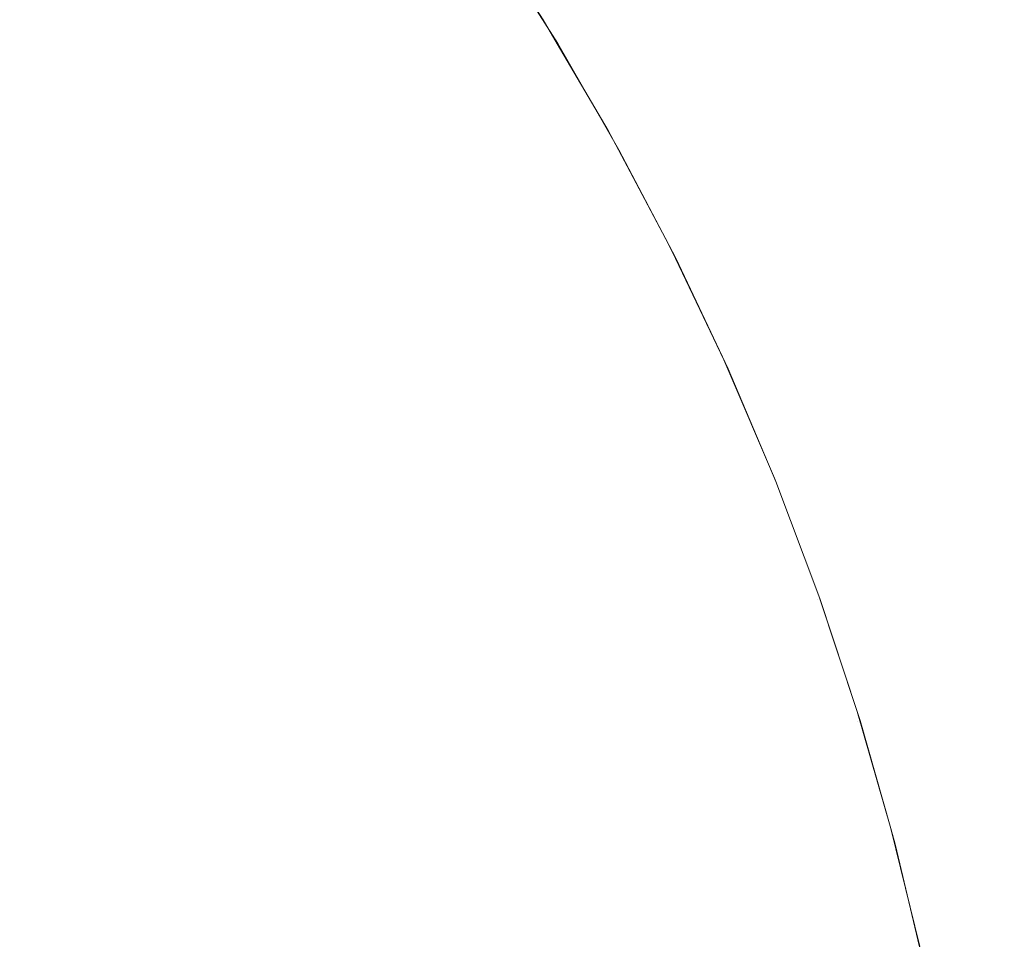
# Model space of a CAD drawing. Header units: centimetres. Extents: x -26 to 27.3, y -21.7 to -19.9.
# Tile 96 of 202: x -8.1223 to -8.0898, y -19.938 to -19.9075. Entities that reach past the tile are written whole.
import ezdxf

# ---------------------------------------------------------------- set-up
doc = ezdxf.new("R2010")
doc.units = ezdxf.units.CM
doc.header["$LTSCALE"] = 2.54
doc.layers.add('Lucido design-1', color=7, linetype='Continuous')

# ---------------------------------------------------------------- blocks, each defined once
blk = doc.blocks.new('Gruppo-4-1')
at = {"color": 7, "linetype": 'Continuous', "lineweight": 9}
for points, invisible_edges in [([(-8.120298, -19.903489, 329.842072), (-8.117968, -19.906504, 329.842072), (-8.119482, -19.907624, 329.838425), (-8.121764, -19.904672, 329.838425)], 15), ([(-8.114158, -19.903687, 329.853456), (-8.111841, -19.906962, 329.853456), (-8.113021, -19.90776, 329.849594), (-8.115303, -19.904534, 329.849594)], 15), ([(-8.107595, -19.904093, 329.877629), (-8.105302, -19.907647, 329.877629), (-8.105673, -19.907876, 329.873515), (-8.107957, -19.904337, 329.873515)], 15), ([(-8.107375, -19.903944, 329.881762), (-8.105075, -19.907507, 329.881762), (-8.105302, -19.907647, 329.877629), (-8.107595, -19.904093, 329.877629)], 15), ([(-8.106694, -19.904824, 329.886121), (-8.104994, -19.907457, 329.886121), (-8.105075, -19.907507, 329.881762), (-8.107375, -19.903944, 329.881762)], 14), ([(-8.115303, -19.904534, 329.849594), (-8.113021, -19.90776, 329.849594), (-8.11433, -19.908645, 329.845798), (-8.116574, -19.905473, 329.845798)], 15), ([(-8.107957, -19.904337, 329.873515), (-8.105673, -19.907876, 329.873515), (-8.106189, -19.908193, 329.869425), (-8.108459, -19.904677, 329.869425)], 15), ([(-8.121764, -19.904672, 329.838425), (-8.119482, -19.907624, 329.838425), (-8.121114, -19.908832, 329.83486), (-8.123343, -19.905948, 329.83486)], 15), ([(-8.108459, -19.904677, 329.869425), (-8.106189, -19.908193, 329.869425), (-8.106848, -19.908599, 329.865368), (-8.1091, -19.90511, 329.865368)], 15), ([(-8.104994, -19.907457, 329.886121), (-8.106679, -19.904814, 330.086121), (-8.104515, -19.908243, 330.086121)], 9), ([(-8.106679, -19.904814, 330.086121), (-8.106574, -19.904814, 330.091067), (-8.104412, -19.908243, 330.090975), (-8.104515, -19.908243, 330.086121)], 7), ([(-8.106574, -19.904814, 330.091067), (-8.106259, -19.904814, 330.096004), (-8.104103, -19.908243, 330.095821), (-8.104412, -19.908243, 330.090975)], 15), ([(-8.106259, -19.904814, 330.096004), (-8.105735, -19.904814, 330.100923), (-8.103589, -19.908243, 330.100648), (-8.104103, -19.908243, 330.095821)], 15), ([(-8.105735, -19.904814, 330.100923), (-8.105003, -19.904814, 330.105815), (-8.10287, -19.908243, 330.10545), (-8.103589, -19.908243, 330.100648)], 15), ([(-8.105003, -19.904814, 330.105815), (-8.104064, -19.904814, 330.110672), (-8.101948, -19.908243, 330.110216), (-8.10287, -19.908243, 330.10545)], 15), ([(-8.104064, -19.904814, 330.110672), (-8.102919, -19.904814, 330.115485), (-8.100825, -19.908243, 330.11494), (-8.101948, -19.908243, 330.110216)], 15), ([(-8.102919, -19.904814, 330.115485), (-8.101571, -19.904814, 330.120245), (-8.099502, -19.908243, 330.119611), (-8.100825, -19.908243, 330.11494)], 15), ([(-8.101571, -19.904814, 330.120245), (-8.100023, -19.904814, 330.124943), (-8.097982, -19.908243, 330.124222), (-8.099502, -19.908243, 330.119611)], 15), ([(-8.100023, -19.904814, 330.124943), (-8.098276, -19.904814, 330.129571), (-8.096268, -19.908243, 330.128764), (-8.097982, -19.908243, 330.124222)], 15), ([(-8.098276, -19.904814, 330.129571), (-8.096334, -19.904814, 330.134121), (-8.094362, -19.908243, 330.13323), (-8.096268, -19.908243, 330.128764)], 15), ([(-8.096334, -19.904814, 330.134121), (-8.094202, -19.904814, 330.138585), (-8.092269, -19.908243, 330.13761), (-8.094362, -19.908243, 330.13323)], 15), ([(-8.094202, -19.904814, 330.138585), (-8.091881, -19.904814, 330.142954), (-8.089992, -19.908243, 330.141898), (-8.092269, -19.908243, 330.13761)], 15), ([(-8.091881, -19.904814, 330.142954), (-8.089378, -19.904814, 330.14722), (-8.087535, -19.908243, 330.146085), (-8.089992, -19.908243, 330.141898)], 15), ([(-8.1091, -19.90511, 329.865368), (-8.106848, -19.908599, 329.865368), (-8.107648, -19.909091, 329.86135), (-8.109878, -19.905636, 329.86135)], 15), ([(-8.116574, -19.905473, 329.845798), (-8.11433, -19.908645, 329.845798), (-8.115767, -19.909616, 329.842072), (-8.117968, -19.906504, 329.842072)], 15), ([(-8.109878, -19.905636, 329.86135), (-8.107648, -19.909091, 329.86135), (-8.108588, -19.90967, 329.857377), (-8.110793, -19.906254, 329.857377)], 15), ([(-8.123343, -19.905948, 329.83486), (-8.121114, -19.908832, 329.83486), (-8.122861, -19.910123, 329.831386), (-8.125033, -19.907312, 329.831386)], 15), ([(-8.117968, -19.906504, 329.842072), (-8.115767, -19.909616, 329.842072), (-8.117328, -19.910671, 329.838425), (-8.119482, -19.907624, 329.838425)], 15), ([(-8.110793, -19.906254, 329.857377), (-8.108588, -19.90967, 329.857377), (-8.109665, -19.910333, 329.853456), (-8.111841, -19.906962, 329.853456)], 15), ([(-8.111841, -19.906962, 329.853456), (-8.109665, -19.910333, 329.853456), (-8.110878, -19.91108, 329.849594), (-8.113021, -19.90776, 329.849594)], 15), ([(-25.890147, -19.907359, 330.571214), (-25.890147, -19.909898, 330.572707), (27.209853, -19.909898, 330.572707), (27.209853, -19.907359, 330.571214)], 10), ([(-8.105075, -19.907507, 329.881762), (-8.104994, -19.907457, 329.886121), (-8.104528, -19.908251, 329.886121)], 9), ([(-8.104515, -19.908243, 330.086121), (-8.104528, -19.908251, 329.886121), (-8.104994, -19.907457, 329.886121)], 9), ([(-8.119482, -19.907624, 329.838425), (-8.117328, -19.910671, 329.838425), (-8.119009, -19.911807, 329.83486), (-8.121114, -19.908832, 329.83486)], 15), ([(-8.113021, -19.90776, 329.849594), (-8.110878, -19.91108, 329.849594), (-8.112224, -19.911909, 329.845798), (-8.11433, -19.908645, 329.845798)], 15), ([(-8.105302, -19.907647, 329.877629), (-8.103161, -19.911295, 329.877629), (-8.103542, -19.911508, 329.873515), (-8.105673, -19.907876, 329.873515)], 15), ([(-8.105075, -19.907507, 329.881762), (-8.102929, -19.911165, 329.881762), (-8.103161, -19.911295, 329.877629), (-8.105302, -19.907647, 329.877629)], 15), ([(-8.104528, -19.908251, 329.886121), (-8.102846, -19.911119, 329.886121), (-8.102929, -19.911165, 329.881762), (-8.105075, -19.907507, 329.881762)], 14), ([(-8.105673, -19.907876, 329.873515), (-8.103542, -19.911508, 329.873515), (-8.104071, -19.911803, 329.869425), (-8.106189, -19.908193, 329.869425)], 15), ([(-8.106189, -19.908193, 329.869425), (-8.104071, -19.911803, 329.869425), (-8.104746, -19.91218, 329.865368), (-8.106848, -19.908599, 329.865368)], 15), ([(-8.102846, -19.911119, 329.886121), (-8.104528, -19.908251, 329.886121), (-8.104515, -19.908243, 330.086121)], 10), ([(-8.102846, -19.911119, 329.886121), (-8.104515, -19.908243, 330.086121), (-8.102494, -19.911754, 330.086121)], 9), ([(-8.104515, -19.908243, 330.086121), (-8.104412, -19.908243, 330.090975), (-8.102392, -19.911754, 330.09089), (-8.102494, -19.911754, 330.086121)], 7), ([(-8.104412, -19.908243, 330.090975), (-8.104103, -19.908243, 330.095821), (-8.102089, -19.911754, 330.095649), (-8.102392, -19.911754, 330.09089)], 15), ([(-8.104103, -19.908243, 330.095821), (-8.103589, -19.908243, 330.100648), (-8.101584, -19.911754, 330.100391), (-8.102089, -19.911754, 330.095649)], 15), ([(-8.103589, -19.908243, 330.100648), (-8.10287, -19.908243, 330.10545), (-8.100878, -19.911754, 330.105108), (-8.101584, -19.911754, 330.100391)], 15), ([(-8.10287, -19.908243, 330.10545), (-8.101948, -19.908243, 330.110216), (-8.099972, -19.911754, 330.109791), (-8.100878, -19.911754, 330.105108)], 15), ([(-8.101948, -19.908243, 330.110216), (-8.100825, -19.908243, 330.11494), (-8.098868, -19.911754, 330.11443), (-8.099972, -19.911754, 330.109791)], 15), ([(-8.100825, -19.908243, 330.11494), (-8.099502, -19.908243, 330.119611), (-8.097569, -19.911754, 330.119019), (-8.098868, -19.911754, 330.11443)], 15), ([(-8.099502, -19.908243, 330.119611), (-8.097982, -19.908243, 330.124222), (-8.096076, -19.911754, 330.123549), (-8.097569, -19.911754, 330.119019)], 15), ([(-8.097982, -19.908243, 330.124222), (-8.096268, -19.908243, 330.128764), (-8.094392, -19.911754, 330.128011), (-8.096076, -19.911754, 330.123549)], 15), ([(-8.096268, -19.908243, 330.128764), (-8.094362, -19.908243, 330.13323), (-8.09252, -19.911754, 330.132397), (-8.094392, -19.911754, 330.128011)], 15), ([(-8.094362, -19.908243, 330.13323), (-8.092269, -19.908243, 330.13761), (-8.090464, -19.911754, 330.1367), (-8.09252, -19.911754, 330.132397)], 15), ([(-8.092269, -19.908243, 330.13761), (-8.089992, -19.908243, 330.141898), (-8.088227, -19.911754, 330.140912), (-8.090464, -19.911754, 330.1367)], 15), ([(-8.089992, -19.908243, 330.141898), (-8.087535, -19.908243, 330.146085), (-8.085813, -19.911754, 330.145026), (-8.088227, -19.911754, 330.140912)], 15), ([(-8.11433, -19.908645, 329.845798), (-8.112224, -19.911909, 329.845798), (-8.1137, -19.912818, 329.842072), (-8.115767, -19.909616, 329.842072)], 15), ([(-8.106848, -19.908599, 329.865368), (-8.104746, -19.91218, 329.865368), (-8.105567, -19.912639, 329.86135), (-8.107648, -19.909091, 329.86135)], 15), ([(-8.121114, -19.908832, 329.83486), (-8.119009, -19.911807, 329.83486), (-8.120809, -19.913024, 329.831386), (-8.122861, -19.910123, 329.831386)], 15), ([(-8.107648, -19.909091, 329.86135), (-8.105567, -19.912639, 329.86135), (-8.10653, -19.913177, 329.857377), (-8.108588, -19.90967, 329.857377)], 15), ([(-8.115767, -19.909616, 329.842072), (-8.1137, -19.912818, 329.842072), (-8.115304, -19.913806, 329.838425), (-8.117328, -19.910671, 329.838425)], 15), ([(-8.108588, -19.90967, 329.857377), (-8.10653, -19.913177, 329.857377), (-8.107635, -19.913794, 329.853456), (-8.109665, -19.910333, 329.853456)], 15), ([(27.209853, -19.911022, 330.573369), (27.209853, -19.909898, 330.572707), (-25.890147, -19.909898, 330.572707), (-25.890147, -19.911022, 330.573369)], 10), ([(-8.122861, -19.910123, 329.831386), (-8.120809, -19.913024, 329.831386), (-8.122724, -19.914318, 329.828006), (-8.124719, -19.911497, 329.828006)], 15), ([(-8.109665, -19.910333, 329.853456), (-8.107635, -19.913794, 329.853456), (-8.108878, -19.914488, 329.849594), (-8.110878, -19.91108, 329.849594)], 15), ([(-8.117328, -19.910671, 329.838425), (-8.115304, -19.913806, 329.838425), (-8.117033, -19.91487, 329.83486), (-8.119009, -19.911807, 329.83486)], 15), ([(-25.890147, -19.911022, 330.573369), (-25.890147, -19.913722, 330.574806), (27.209853, -19.913722, 330.574806), (27.209853, -19.911022, 330.573369)], 10), ([(-8.110878, -19.91108, 329.849594), (-8.108878, -19.914488, 329.849594), (-8.110258, -19.915259, 329.845798), (-8.112224, -19.911909, 329.845798)], 15), ([(-8.103161, -19.911295, 329.877629), (-8.101177, -19.91503, 329.877629), (-8.101567, -19.915227, 329.873515), (-8.103542, -19.911508, 329.873515)], 15), ([(-8.102929, -19.911165, 329.881762), (-8.100939, -19.91491, 329.881762), (-8.101177, -19.91503, 329.877629), (-8.103161, -19.911295, 329.877629)], 15), ([(-8.102929, -19.911165, 329.881762), (-8.102846, -19.911119, 329.886121), (-8.102505, -19.91176, 329.886121)], 9), ([(-8.102505, -19.91176, 329.886121), (-8.100854, -19.914868, 329.886121), (-8.100939, -19.91491, 329.881762), (-8.102929, -19.911165, 329.881762)], 14), ([(-8.102494, -19.911754, 330.086121), (-8.102505, -19.91176, 329.886121), (-8.102846, -19.911119, 329.886121)], 9), ([(-8.103542, -19.911508, 329.873515), (-8.101567, -19.915227, 329.873515), (-8.102108, -19.9155, 329.869425), (-8.104071, -19.911803, 329.869425)], 15), ([(-8.119009, -19.911807, 329.83486), (-8.117033, -19.91487, 329.83486), (-8.118883, -19.916009, 329.831386), (-8.120809, -19.913024, 329.831386)], 15), ([(-8.112224, -19.911909, 329.845798), (-8.110258, -19.915259, 329.845798), (-8.111772, -19.916105, 329.842072), (-8.1137, -19.912818, 329.842072)], 15), ([(-8.104071, -19.911803, 329.869425), (-8.102108, -19.9155, 329.869425), (-8.102798, -19.915848, 329.865368), (-8.104746, -19.91218, 329.865368)], 15), ([(-8.100854, -19.914868, 329.886121), (-8.102505, -19.91176, 329.886121), (-8.102494, -19.911754, 330.086121)], 10), ([(-8.100854, -19.914868, 329.886121), (-8.102494, -19.911754, 330.086121), (-8.100618, -19.91534, 330.086121)], 9), ([(-8.102494, -19.911754, 330.086121), (-8.102392, -19.911754, 330.09089), (-8.100518, -19.91534, 330.09081), (-8.100618, -19.91534, 330.086121)], 7), ([(-8.102392, -19.911754, 330.09089), (-8.102089, -19.911754, 330.095649), (-8.10022, -19.91534, 330.09549), (-8.100518, -19.91534, 330.09081)], 15), ([(-8.102089, -19.911754, 330.095649), (-8.101584, -19.911754, 330.100391), (-8.099723, -19.91534, 330.100153), (-8.10022, -19.91534, 330.09549)], 15), ([(-8.101584, -19.911754, 330.100391), (-8.100878, -19.911754, 330.105108), (-8.099029, -19.91534, 330.104791), (-8.099723, -19.91534, 330.100153)], 15), ([(-8.100878, -19.911754, 330.105108), (-8.099972, -19.911754, 330.109791), (-8.098138, -19.91534, 330.109395), (-8.099029, -19.91534, 330.104791)], 15), ([(-8.099972, -19.911754, 330.109791), (-8.098868, -19.911754, 330.11443), (-8.097053, -19.91534, 330.113958), (-8.098138, -19.91534, 330.109395)], 15), ([(-8.098868, -19.911754, 330.11443), (-8.097569, -19.911754, 330.119019), (-8.095776, -19.91534, 330.11847), (-8.097053, -19.91534, 330.113958)], 15), ([(-8.097569, -19.911754, 330.119019), (-8.096076, -19.911754, 330.123549), (-8.094308, -19.91534, 330.122924), (-8.095776, -19.91534, 330.11847)], 15), ([(-8.096076, -19.911754, 330.123549), (-8.094392, -19.911754, 330.128011), (-8.092652, -19.91534, 330.127311), (-8.094308, -19.91534, 330.122924)], 15), ([(-8.094392, -19.911754, 330.128011), (-8.09252, -19.911754, 330.132397), (-8.090811, -19.91534, 330.131625), (-8.092652, -19.91534, 330.127311)], 15), ([(-8.09252, -19.911754, 330.132397), (-8.090464, -19.911754, 330.1367), (-8.088789, -19.91534, 330.135856), (-8.090811, -19.91534, 330.131625)], 15), ([(-8.090464, -19.911754, 330.1367), (-8.088227, -19.911754, 330.140912), (-8.08659, -19.91534, 330.139998), (-8.088789, -19.91534, 330.135856)], 15), ([(-8.104746, -19.91218, 329.865368), (-8.102798, -19.915848, 329.865368), (-8.103637, -19.916271, 329.86135), (-8.105567, -19.912639, 329.86135)], 15), ([(-8.105567, -19.912639, 329.86135), (-8.103637, -19.916271, 329.86135), (-8.104623, -19.916768, 329.857377), (-8.10653, -19.913177, 329.857377)], 15), ([(-8.1137, -19.912818, 329.842072), (-8.111772, -19.916105, 329.842072), (-8.113416, -19.917023, 329.838425), (-8.115304, -19.913806, 329.838425)], 15), ([(-8.120809, -19.913024, 329.831386), (-8.118883, -19.916009, 329.831386), (-8.12085, -19.91722, 329.828006), (-8.122724, -19.914318, 329.828006)], 15), ([(-8.10653, -19.913177, 329.857377), (-8.104623, -19.916768, 329.857377), (-8.105753, -19.917337, 329.853456), (-8.107635, -19.913794, 329.853456)], 15), ([(27.209853, -19.914777, 330.575368), (27.209853, -19.913722, 330.574806), (-25.890147, -19.913722, 330.574806), (-25.890147, -19.914777, 330.575368)], 10), ([(-8.115304, -19.913806, 329.838425), (-8.113416, -19.917023, 329.838425), (-8.115188, -19.918013, 329.83486), (-8.117033, -19.91487, 329.83486)], 15), ([(-8.107635, -19.913794, 329.853456), (-8.105753, -19.917337, 329.853456), (-8.107024, -19.917978, 329.849594), (-8.108878, -19.914488, 329.849594)], 15), ([(-8.122724, -19.914318, 329.828006), (-8.12085, -19.91722, 329.828006), (-8.122932, -19.918502, 329.824726), (-8.124749, -19.915687, 329.824726)], 15), ([(-8.108878, -19.914488, 329.849594), (-8.107024, -19.917978, 329.849594), (-8.108436, -19.91869, 329.845798), (-8.110258, -19.915259, 329.845798)], 15), ([(-25.890147, -19.914777, 330.575368), (-25.890147, -19.917634, 330.576737), (27.209853, -19.917634, 330.576737), (27.209853, -19.914777, 330.575368)], 10), ([(-8.117033, -19.91487, 329.83486), (-8.115188, -19.918013, 329.83486), (-8.117085, -19.919073, 329.831386), (-8.118883, -19.916009, 329.831386)], 15), ([(-8.100939, -19.91491, 329.881762), (-8.099111, -19.918737, 329.881762), (-8.099353, -19.918847, 329.877629), (-8.101177, -19.91503, 329.877629)], 15), ([(-8.100939, -19.91491, 329.881762), (-8.100854, -19.914868, 329.886121), (-8.100627, -19.915344, 329.886121)], 9), ([(-8.100627, -19.915344, 329.886121), (-8.099024, -19.918698, 329.886121), (-8.099111, -19.918737, 329.881762), (-8.100939, -19.91491, 329.881762)], 14), ([(-8.100618, -19.91534, 330.086121), (-8.100627, -19.915344, 329.886121), (-8.100854, -19.914868, 329.886121)], 9), ([(-8.110258, -19.915259, 329.845798), (-8.108436, -19.91869, 329.845798), (-8.109984, -19.919471, 329.842072), (-8.111772, -19.916105, 329.842072)], 15), ([(-8.101567, -19.915227, 329.873515), (-8.099751, -19.919026, 329.873515), (-8.100303, -19.919276, 329.869425), (-8.102108, -19.9155, 329.869425)], 15), ([(-8.101177, -19.91503, 329.877629), (-8.099353, -19.918847, 329.877629), (-8.099751, -19.919026, 329.873515), (-8.101567, -19.915227, 329.873515)], 15), ([(-8.102108, -19.9155, 329.869425), (-8.100303, -19.919276, 329.869425), (-8.101008, -19.919595, 329.865368), (-8.102798, -19.915848, 329.865368)], 15), ([(-8.099024, -19.918698, 329.886121), (-8.100627, -19.915344, 329.886121), (-8.100618, -19.91534, 330.086121)], 10), ([(-8.099024, -19.918698, 329.886121), (-8.100618, -19.91534, 330.086121), (-8.098891, -19.918994, 330.086121)], 9), ([(-8.100618, -19.91534, 330.086121), (-8.100518, -19.91534, 330.09081), (-8.098793, -19.918994, 330.090737), (-8.098891, -19.918994, 330.086121)], 7), ([(-8.100518, -19.91534, 330.09081), (-8.10022, -19.91534, 330.09549), (-8.098499, -19.918994, 330.095344), (-8.098793, -19.918994, 330.090737)], 15), ([(-8.10022, -19.91534, 330.09549), (-8.099723, -19.91534, 330.100153), (-8.09801, -19.918994, 330.099934), (-8.098499, -19.918994, 330.095344)], 15), ([(-8.099723, -19.91534, 330.100153), (-8.099029, -19.91534, 330.104791), (-8.097327, -19.918994, 330.104499), (-8.09801, -19.918994, 330.099934)], 15), ([(-8.099029, -19.91534, 330.104791), (-8.098138, -19.91534, 330.109395), (-8.09645, -19.918994, 330.109032), (-8.097327, -19.918994, 330.104499)], 15), ([(-8.098138, -19.91534, 330.109395), (-8.097053, -19.91534, 330.113958), (-8.095382, -19.918994, 330.113523), (-8.09645, -19.918994, 330.109032)], 15), ([(-8.097053, -19.91534, 330.113958), (-8.095776, -19.91534, 330.11847), (-8.094124, -19.918994, 330.117964), (-8.095382, -19.918994, 330.113523)], 15), ([(-8.095776, -19.91534, 330.11847), (-8.094308, -19.91534, 330.122924), (-8.092679, -19.918994, 330.122348), (-8.094124, -19.918994, 330.117964)], 15), ([(-8.094308, -19.91534, 330.122924), (-8.092652, -19.91534, 330.127311), (-8.091049, -19.918994, 330.126667), (-8.092679, -19.918994, 330.122348)], 15), ([(-8.092652, -19.91534, 330.127311), (-8.090811, -19.91534, 330.131625), (-8.089237, -19.918994, 330.130913), (-8.091049, -19.918994, 330.126667)], 15), ([(-8.090811, -19.91534, 330.131625), (-8.088789, -19.91534, 330.135856), (-8.087247, -19.918994, 330.135078), (-8.089237, -19.918994, 330.130913)], 15), ([(-8.102798, -19.915848, 329.865368), (-8.101008, -19.919595, 329.865368), (-8.101864, -19.919982, 329.86135), (-8.103637, -19.916271, 329.86135)], 15), ([(-8.118883, -19.916009, 329.831386), (-8.117085, -19.919073, 329.831386), (-8.119102, -19.9202, 329.828006), (-8.12085, -19.91722, 329.828006)], 15), ([(-8.111772, -19.916105, 329.842072), (-8.109984, -19.919471, 329.842072), (-8.111666, -19.920319, 329.838425), (-8.113416, -19.917023, 329.838425)], 15), ([(-8.103637, -19.916271, 329.86135), (-8.101864, -19.919982, 329.86135), (-8.10287, -19.920436, 329.857377), (-8.104623, -19.916768, 329.857377)], 15), ([(-8.104623, -19.916768, 329.857377), (-8.10287, -19.920436, 329.857377), (-8.104023, -19.920957, 329.853456), (-8.105753, -19.917337, 329.853456)], 15), ([(-8.12085, -19.91722, 329.828006), (-8.119102, -19.9202, 329.828006), (-8.121236, -19.921392, 329.824726), (-8.122932, -19.918502, 329.824726)], 15), ([(-8.113416, -19.917023, 329.838425), (-8.111666, -19.920319, 329.838425), (-8.113478, -19.921233, 329.83486), (-8.115188, -19.918013, 329.83486)], 15), ([(-8.105753, -19.917337, 329.853456), (-8.104023, -19.920957, 329.853456), (-8.105321, -19.921544, 329.849594), (-8.107024, -19.917978, 329.849594)], 15), ([(27.209853, -19.91862, 330.577209), (27.209853, -19.917634, 330.576737), (-25.890147, -19.917634, 330.576737), (-25.890147, -19.91862, 330.577209)], 10), ([(-8.115188, -19.918013, 329.83486), (-8.113478, -19.921233, 329.83486), (-8.115418, -19.922211, 329.831386), (-8.117085, -19.919073, 329.831386)], 15), ([(-8.107024, -19.917978, 329.849594), (-8.105321, -19.921544, 329.849594), (-8.106761, -19.922195, 329.845798), (-8.108436, -19.91869, 329.845798)], 15), ([(-8.122932, -19.918502, 329.824726), (-8.121236, -19.921392, 329.824726), (-8.123484, -19.922648, 329.821552), (-8.125125, -19.919852, 329.821552)], 15), ([(-25.890147, -19.91862, 330.577209), (-25.890147, -19.921626, 330.578494), (27.209853, -19.921626, 330.578494), (27.209853, -19.91862, 330.577209)], 10), ([(-8.108436, -19.91869, 329.845798), (-8.106761, -19.922195, 329.845798), (-8.108341, -19.922909, 329.842072), (-8.109984, -19.919471, 329.842072)], 15), ([(-8.099353, -19.918847, 329.877629), (-8.097693, -19.922737, 329.877629), (-8.098098, -19.9229, 329.873515), (-8.099751, -19.919026, 329.873515)], 15), ([(-8.099111, -19.918737, 329.881762), (-8.097446, -19.922638, 329.881762), (-8.097693, -19.922737, 329.877629), (-8.099353, -19.918847, 329.877629)], 15), ([(-8.099111, -19.918737, 329.881762), (-8.099024, -19.918698, 329.886121), (-8.098897, -19.918997, 329.886121)], 9), ([(-8.098897, -19.918997, 329.886121), (-8.097358, -19.922602, 329.886121), (-8.097446, -19.922638, 329.881762), (-8.099111, -19.918737, 329.881762)], 14), ([(-8.098891, -19.918994, 330.086121), (-8.098897, -19.918997, 329.886121), (-8.099024, -19.918698, 329.886121)], 9), ([(-8.117085, -19.919073, 329.831386), (-8.115418, -19.922211, 329.831386), (-8.117482, -19.923251, 329.828006), (-8.119102, -19.9202, 329.828006)], 15), ([(-8.099751, -19.919026, 329.873515), (-8.098098, -19.9229, 329.873515), (-8.098661, -19.923126, 329.869425), (-8.100303, -19.919276, 329.869425)], 15), ([(-8.097358, -19.922602, 329.886121), (-8.098897, -19.918997, 329.886121), (-8.098891, -19.918994, 330.086121)], 10), ([(-8.098891, -19.918994, 330.086121), (-8.097314, -19.922711, 330.086121), (-8.097317, -19.922712, 329.886121), (-8.097358, -19.922602, 329.886121)], 10), ([(-8.098891, -19.918994, 330.086121), (-8.098793, -19.918994, 330.090737), (-8.097218, -19.922711, 330.09067), (-8.097314, -19.922711, 330.086121)], 7), ([(-8.098793, -19.918994, 330.090737), (-8.098499, -19.918994, 330.095344), (-8.096928, -19.922711, 330.09521), (-8.097218, -19.922711, 330.09067)], 15), ([(-8.098499, -19.918994, 330.095344), (-8.09801, -19.918994, 330.099934), (-8.096446, -19.922711, 330.099734), (-8.096928, -19.922711, 330.09521)], 15), ([(-8.09801, -19.918994, 330.099934), (-8.097327, -19.918994, 330.104499), (-8.095773, -19.922711, 330.104233), (-8.096446, -19.922711, 330.099734)], 15), ([(-8.097327, -19.918994, 330.104499), (-8.09645, -19.918994, 330.109032), (-8.094909, -19.922711, 330.108699), (-8.095773, -19.922711, 330.104233)], 15), ([(-8.09645, -19.918994, 330.109032), (-8.095382, -19.918994, 330.113523), (-8.093856, -19.922711, 330.113125), (-8.094909, -19.922711, 330.108699)], 15), ([(-8.095382, -19.918994, 330.113523), (-8.094124, -19.918994, 330.117964), (-8.092617, -19.922711, 330.117503), (-8.093856, -19.922711, 330.113125)], 15), ([(-8.094124, -19.918994, 330.117964), (-8.092679, -19.918994, 330.122348), (-8.091193, -19.922711, 330.121823), (-8.092617, -19.922711, 330.117503)], 15), ([(-8.092679, -19.918994, 330.122348), (-8.091049, -19.918994, 330.126667), (-8.089586, -19.922711, 330.12608), (-8.091193, -19.922711, 330.121823)], 15), ([(-8.091049, -19.918994, 330.126667), (-8.089237, -19.918994, 330.130913), (-8.087801, -19.922711, 330.130264), (-8.089586, -19.922711, 330.12608)], 15), ([(-8.109984, -19.919471, 329.842072), (-8.108341, -19.922909, 329.842072), (-8.110057, -19.923685, 329.838425), (-8.111666, -19.920319, 329.838425)], 15), ([(-8.100303, -19.919276, 329.869425), (-8.098661, -19.923126, 329.869425), (-8.099378, -19.923414, 329.865368), (-8.101008, -19.919595, 329.865368)], 15), ([(-8.101008, -19.919595, 329.865368), (-8.099378, -19.923414, 329.865368), (-8.10025, -19.923764, 329.86135), (-8.101864, -19.919982, 329.86135)], 15), ([(-8.101864, -19.919982, 329.86135), (-8.10025, -19.923764, 329.86135), (-8.101274, -19.924176, 329.857377), (-8.10287, -19.920436, 329.857377)], 15), ([(-8.119102, -19.9202, 329.828006), (-8.117482, -19.923251, 329.828006), (-8.119665, -19.924352, 329.824726), (-8.121236, -19.921392, 329.824726)], 15), ([(-8.111666, -19.920319, 329.838425), (-8.110057, -19.923685, 329.838425), (-8.111907, -19.924521, 329.83486), (-8.113478, -19.921233, 329.83486)], 15), ([(-8.10287, -19.920436, 329.857377), (-8.101274, -19.924176, 329.857377), (-8.102448, -19.924648, 329.853456), (-8.104023, -19.920957, 329.853456)], 15), ([(-8.104023, -19.920957, 329.853456), (-8.102448, -19.924648, 329.853456), (-8.10377, -19.925179, 329.849594), (-8.105321, -19.921544, 329.849594)], 15), ([(-8.121236, -19.921392, 329.824726), (-8.119665, -19.924352, 329.824726), (-8.121964, -19.925511, 329.821552), (-8.123484, -19.922648, 329.821552)], 15), ([(-8.113478, -19.921233, 329.83486), (-8.111907, -19.924521, 329.83486), (-8.113886, -19.925416, 329.831386), (-8.115418, -19.922211, 329.831386)], 15), ([(27.209853, -19.922542, 330.578886), (27.209853, -19.921626, 330.578494), (-25.890147, -19.921626, 330.578494), (-25.890147, -19.922542, 330.578886)], 10), ([(-8.105321, -19.921544, 329.849594), (-8.10377, -19.925179, 329.849594), (-8.105236, -19.925768, 329.845798), (-8.106761, -19.922195, 329.845798)], 15), ([(-8.115418, -19.922211, 329.831386), (-8.113886, -19.925416, 329.831386), (-8.115992, -19.926368, 329.828006), (-8.117482, -19.923251, 329.828006)], 15), ([(-8.106761, -19.922195, 329.845798), (-8.105236, -19.925768, 329.845798), (-8.106845, -19.926415, 329.842072), (-8.108341, -19.922909, 329.842072)], 15), ([(-25.890147, -19.922542, 330.578886), (-25.890147, -19.925691, 330.580076), (27.209853, -19.925691, 330.580076), (27.209853, -19.922542, 330.578886)], 10), ([(-8.123484, -19.922648, 329.821552), (-8.121964, -19.925511, 329.821552), (-8.124374, -19.926726, 329.818488), (-8.125841, -19.923964, 329.818488)], 15), ([(-8.097693, -19.922737, 329.877629), (-8.0962, -19.926694, 329.877629), (-8.096612, -19.92684, 329.873515), (-8.098098, -19.9229, 329.873515)], 15), ([(-8.097446, -19.922638, 329.881762), (-8.095949, -19.926606, 329.881762), (-8.0962, -19.926694, 329.877629), (-8.097693, -19.922737, 329.877629)], 15), ([(-8.097446, -19.922638, 329.881762), (-8.097358, -19.922602, 329.886121), (-8.097317, -19.922712, 329.886121)], 9), ([(-8.095949, -19.926606, 329.881762), (-8.097446, -19.922638, 329.881762), (-8.097317, -19.922712, 329.886121), (-8.095893, -19.926485, 329.886121)], 11), ([(-8.097317, -19.922712, 329.886121), (-8.097314, -19.922711, 330.086121), (-8.095891, -19.926485, 330.086121), (-8.095893, -19.926485, 329.886121)], 5), ([(-8.097314, -19.922711, 330.086121), (-8.097218, -19.922711, 330.09067), (-8.095796, -19.926485, 330.090609), (-8.095891, -19.926485, 330.086121)], 7), ([(-8.097218, -19.922711, 330.09067), (-8.096928, -19.922711, 330.09521), (-8.09551, -19.926485, 330.095089), (-8.095796, -19.926485, 330.090609)], 15), ([(-8.096928, -19.922711, 330.09521), (-8.096446, -19.922711, 330.099734), (-8.095034, -19.926485, 330.099553), (-8.09551, -19.926485, 330.095089)], 15), ([(-8.096446, -19.922711, 330.099734), (-8.095773, -19.922711, 330.104233), (-8.09437, -19.926485, 330.103992), (-8.095034, -19.926485, 330.099553)], 15), ([(-8.095773, -19.922711, 330.104233), (-8.094909, -19.922711, 330.108699), (-8.093517, -19.926485, 330.108399), (-8.09437, -19.926485, 330.103992)], 15), ([(-8.094909, -19.922711, 330.108699), (-8.093856, -19.922711, 330.113125), (-8.092479, -19.926485, 330.112767), (-8.093517, -19.926485, 330.108399)], 15), ([(-8.093856, -19.922711, 330.113125), (-8.092617, -19.922711, 330.117503), (-8.091256, -19.926485, 330.117086), (-8.092479, -19.926485, 330.112767)], 15), ([(-8.092617, -19.922711, 330.117503), (-8.091193, -19.922711, 330.121823), (-8.08985, -19.926485, 330.121349), (-8.091256, -19.926485, 330.117086)], 15), ([(-8.091193, -19.922711, 330.121823), (-8.089586, -19.922711, 330.12608), (-8.088266, -19.926485, 330.125549), (-8.08985, -19.926485, 330.121349)], 15), ([(-8.108341, -19.922909, 329.842072), (-8.106845, -19.926415, 329.842072), (-8.108593, -19.927117, 329.838425), (-8.110057, -19.923685, 329.838425)], 15), ([(-8.098098, -19.9229, 329.873515), (-8.096612, -19.92684, 329.873515), (-8.097183, -19.927042, 329.869425), (-8.098661, -19.923126, 329.869425)], 15), ([(-8.117482, -19.923251, 329.828006), (-8.115992, -19.926368, 329.828006), (-8.11822, -19.927375, 329.824726), (-8.119665, -19.924352, 329.824726)], 15), ([(-8.099378, -19.923414, 329.865368), (-8.097912, -19.927299, 329.865368), (-8.098798, -19.927612, 329.86135), (-8.10025, -19.923764, 329.86135)], 15), ([(-8.098661, -19.923126, 329.869425), (-8.097183, -19.927042, 329.869425), (-8.097912, -19.927299, 329.865368), (-8.099378, -19.923414, 329.865368)], 15), ([(-8.110057, -19.923685, 329.838425), (-8.108593, -19.927117, 329.838425), (-8.110476, -19.927874, 329.83486), (-8.111907, -19.924521, 329.83486)], 15), ([(-8.10025, -19.923764, 329.86135), (-8.098798, -19.927612, 329.86135), (-8.099838, -19.92798, 329.857377), (-8.101274, -19.924176, 329.857377)], 15), ([(-8.119665, -19.924352, 329.824726), (-8.11822, -19.927375, 329.824726), (-8.120566, -19.928435, 329.821552), (-8.121964, -19.925511, 329.821552)], 15), ([(-8.101274, -19.924176, 329.857377), (-8.099838, -19.92798, 329.857377), (-8.101031, -19.928401, 329.853456), (-8.102448, -19.924648, 329.853456)], 15), ([(-8.111907, -19.924521, 329.83486), (-8.110476, -19.927874, 329.83486), (-8.112492, -19.928684, 329.831386), (-8.113886, -19.925416, 329.831386)], 15), ([(-8.102448, -19.924648, 329.853456), (-8.101031, -19.928401, 329.853456), (-8.102374, -19.928876, 329.849594), (-8.10377, -19.925179, 329.849594)], 15), ([(-8.10377, -19.925179, 329.849594), (-8.102374, -19.928876, 329.849594), (-8.103865, -19.929403, 329.845798), (-8.105236, -19.925768, 329.845798)], 15), ([(27.209853, -19.926538, 330.580397), (27.209853, -19.925691, 330.580076), (-25.890147, -19.925691, 330.580076), (-25.890147, -19.926538, 330.580397)], 10), ([(-8.121964, -19.925511, 329.821552), (-8.120566, -19.928435, 329.821552), (-8.123026, -19.929547, 329.818488), (-8.124374, -19.926726, 329.818488)], 15), ([(-8.113886, -19.925416, 329.831386), (-8.112492, -19.928684, 329.831386), (-8.114636, -19.929545, 329.828006), (-8.115992, -19.926368, 329.828006)], 15), ([(-8.105236, -19.925768, 329.845798), (-8.103865, -19.929403, 329.845798), (-8.105499, -19.92998, 329.842072), (-8.106845, -19.926415, 329.842072)], 15), ([(-25.890147, -19.926538, 330.580397), (-25.890147, -19.929822, 330.58148), (27.209853, -19.929822, 330.58148), (27.209853, -19.926538, 330.580397)], 10), ([(-8.115992, -19.926368, 329.828006), (-8.114636, -19.929545, 329.828006), (-8.116905, -19.930457, 329.824726), (-8.11822, -19.927375, 329.824726)], 15), ([(-8.106845, -19.926415, 329.842072), (-8.105499, -19.92998, 329.842072), (-8.107276, -19.930608, 329.838425), (-8.108593, -19.927117, 329.838425)], 15), ([(-8.095949, -19.926606, 329.881762), (-8.094621, -19.930634, 329.881762), (-8.094876, -19.930712, 329.877629), (-8.0962, -19.926694, 329.877629)], 15), ([(-8.095893, -19.926485, 329.886121), (-8.095859, -19.926574, 329.886121), (-8.095949, -19.926606, 329.881762)], 10), ([(-8.094621, -19.930634, 329.881762), (-8.095949, -19.926606, 329.881762), (-8.095859, -19.926574, 329.886121), (-8.094628, -19.93031, 329.886121)], 11), ([(-8.095859, -19.926574, 329.886121), (-8.095893, -19.926485, 329.886121), (-8.095891, -19.926485, 330.086121)], 10), ([(-8.095891, -19.926485, 330.086121), (-8.094622, -19.930308, 330.086121), (-8.094628, -19.93031, 329.886121), (-8.095859, -19.926574, 329.886121)], 10), ([(-8.095891, -19.926485, 330.086121), (-8.095796, -19.926485, 330.090609), (-8.094528, -19.930308, 330.090556), (-8.094622, -19.930308, 330.086121)], 7), ([(-8.095796, -19.926485, 330.090609), (-8.09551, -19.926485, 330.095089), (-8.094246, -19.930308, 330.094982), (-8.094528, -19.930308, 330.090556)], 15), ([(-8.09551, -19.926485, 330.095089), (-8.095034, -19.926485, 330.099553), (-8.093776, -19.930308, 330.099392), (-8.094246, -19.930308, 330.094982)], 15), ([(-8.095034, -19.926485, 330.099553), (-8.09437, -19.926485, 330.103992), (-8.093119, -19.930308, 330.103778), (-8.093776, -19.930308, 330.099392)], 15), ([(-8.09437, -19.926485, 330.103992), (-8.093517, -19.926485, 330.108399), (-8.092277, -19.930308, 330.108132), (-8.093119, -19.930308, 330.103778)], 15), ([(-8.093517, -19.926485, 330.108399), (-8.092479, -19.926485, 330.112767), (-8.091251, -19.930308, 330.112447), (-8.092277, -19.930308, 330.108132)], 15), ([(-8.092479, -19.926485, 330.112767), (-8.091256, -19.926485, 330.117086), (-8.090043, -19.930308, 330.116714), (-8.091251, -19.930308, 330.112447)], 15), ([(-8.091256, -19.926485, 330.117086), (-8.08985, -19.926485, 330.121349), (-8.088654, -19.930308, 330.120926), (-8.090043, -19.930308, 330.116714)], 15), ([(-8.08985, -19.926485, 330.121349), (-8.088266, -19.926485, 330.125549), (-8.087088, -19.930308, 330.125076), (-8.088654, -19.930308, 330.120926)], 15), ([(-8.096612, -19.92684, 329.873515), (-8.095293, -19.930839, 329.873515), (-8.095872, -19.931017, 329.869425), (-8.097183, -19.927042, 329.869425)], 15), ([(-8.0962, -19.926694, 329.877629), (-8.094876, -19.930712, 329.877629), (-8.095293, -19.930839, 329.873515), (-8.096612, -19.92684, 329.873515)], 15), ([(-8.108593, -19.927117, 329.838425), (-8.107276, -19.930608, 329.838425), (-8.10919, -19.931284, 329.83486), (-8.110476, -19.927874, 329.83486)], 15), ([(-8.097912, -19.927299, 329.865368), (-8.096612, -19.931243, 329.865368), (-8.09751, -19.931518, 329.86135), (-8.098798, -19.927612, 329.86135)], 15), ([(-8.097183, -19.927042, 329.869425), (-8.095872, -19.931017, 329.869425), (-8.096612, -19.931243, 329.865368), (-8.097912, -19.927299, 329.865368)], 15), ([(-8.11822, -19.927375, 329.824726), (-8.116905, -19.930457, 329.824726), (-8.119294, -19.931417, 329.821552), (-8.120566, -19.928435, 329.821552)], 15), ([(-8.098798, -19.927612, 329.86135), (-8.09751, -19.931518, 329.86135), (-8.098566, -19.931842, 329.857377), (-8.099838, -19.92798, 329.857377)], 15), ([(-8.110476, -19.927874, 329.83486), (-8.10919, -19.931284, 329.83486), (-8.111238, -19.932008, 329.831386), (-8.112492, -19.928684, 329.831386)], 15), ([(-8.099838, -19.92798, 329.857377), (-8.098566, -19.931842, 329.857377), (-8.099775, -19.932212, 329.853456), (-8.101031, -19.928401, 329.853456)], 15), ([(-8.120566, -19.928435, 329.821552), (-8.119294, -19.931417, 329.821552), (-8.121799, -19.932423, 329.818488), (-8.123026, -19.929547, 329.818488)], 15), ([(-8.101031, -19.928401, 329.853456), (-8.099775, -19.932212, 329.853456), (-8.101137, -19.932629, 329.849594), (-8.102374, -19.928876, 329.849594)], 15), ([(-8.112492, -19.928684, 329.831386), (-8.111238, -19.932008, 329.831386), (-8.113417, -19.932777, 329.828006), (-8.114636, -19.929545, 329.828006)], 15), ([(-8.102374, -19.928876, 329.849594), (-8.101137, -19.932629, 329.849594), (-8.102649, -19.933092, 329.845798), (-8.103865, -19.929403, 329.845798)], 15), ([(-8.123026, -19.929547, 329.818488), (-8.121799, -19.932423, 329.818488), (-8.124415, -19.933475, 329.81554), (-8.125595, -19.930709, 329.81554)], 15), ([(-8.114636, -19.929545, 329.828006), (-8.113417, -19.932777, 329.828006), (-8.115722, -19.933592, 329.824726), (-8.116905, -19.930457, 329.824726)], 15), ([(-8.103865, -19.929403, 329.845798), (-8.102649, -19.933092, 329.845798), (-8.104306, -19.9336, 329.842072), (-8.105499, -19.92998, 329.842072)], 15), ([(27.209853, -19.930601, 330.581737), (27.209853, -19.929822, 330.58148), (-25.890147, -19.929822, 330.58148), (-25.890147, -19.930601, 330.581737)], 10), ([(-8.105499, -19.92998, 329.842072), (-8.104306, -19.9336, 329.842072), (-8.106108, -19.934151, 329.838425), (-8.107276, -19.930608, 329.838425)], 15), ([(-8.116905, -19.930457, 329.824726), (-8.115722, -19.933592, 329.824726), (-8.118149, -19.93445, 329.821552), (-8.119294, -19.931417, 329.821552)], 15), ([(-8.09453, -19.930606, 329.886121), (-8.094628, -19.93031, 329.886121), (-8.094622, -19.930308, 330.086121)], 10), ([(-8.094628, -19.93031, 329.886121), (-8.09453, -19.930606, 329.886121), (-8.094621, -19.930634, 329.881762)], 10), ([(-8.094622, -19.930308, 330.086121), (-8.093509, -19.934175, 330.086121), (-8.093519, -19.934177, 329.886121), (-8.09453, -19.930606, 329.886121)], 10), ([(-8.094622, -19.930308, 330.086121), (-8.094528, -19.930308, 330.090556), (-8.093416, -19.934175, 330.090508), (-8.093509, -19.934175, 330.086121)], 7), ([(-8.094528, -19.930308, 330.090556), (-8.094246, -19.930308, 330.094982), (-8.093137, -19.934175, 330.094887), (-8.093416, -19.934175, 330.090508)], 15), ([(-8.094246, -19.930308, 330.094982), (-8.093776, -19.930308, 330.099392), (-8.092672, -19.934175, 330.09925), (-8.093137, -19.934175, 330.094887)], 15), ([(-8.093776, -19.930308, 330.099392), (-8.093119, -19.930308, 330.103778), (-8.092023, -19.934175, 330.10359), (-8.092672, -19.934175, 330.09925)], 15), ([(-8.093119, -19.930308, 330.103778), (-8.092277, -19.930308, 330.108132), (-8.091189, -19.934175, 330.107898), (-8.092023, -19.934175, 330.10359)], 15), ([(-8.092277, -19.930308, 330.108132), (-8.091251, -19.930308, 330.112447), (-8.090174, -19.934175, 330.112167), (-8.091189, -19.934175, 330.107898)], 15), ([(-8.091251, -19.930308, 330.112447), (-8.090043, -19.930308, 330.116714), (-8.088979, -19.934175, 330.116388), (-8.090174, -19.934175, 330.112167)], 15), ([(-8.090043, -19.930308, 330.116714), (-8.088654, -19.930308, 330.120926), (-8.087605, -19.934175, 330.120556), (-8.088979, -19.934175, 330.116388)], 15), ([(-25.890147, -19.930601, 330.581737), (-25.890147, -19.93401, 330.582701), (27.209853, -19.93401, 330.582701), (27.209853, -19.930601, 330.581737)], 10), ([(-8.107276, -19.930608, 329.838425), (-8.106108, -19.934151, 329.838425), (-8.108048, -19.934746, 329.83486), (-8.10919, -19.931284, 329.83486)], 15), ([(-8.095293, -19.930839, 329.873515), (-8.094146, -19.934891, 329.873515), (-8.094732, -19.935044, 329.869425), (-8.095872, -19.931017, 329.869425)], 15), ([(-8.094876, -19.930712, 329.877629), (-8.093723, -19.934781, 329.877629), (-8.094146, -19.934891, 329.873515), (-8.095293, -19.930839, 329.873515)], 15), ([(-8.094621, -19.930634, 329.881762), (-8.093466, -19.934714, 329.881762), (-8.093723, -19.934781, 329.877629), (-8.094876, -19.930712, 329.877629)], 15), ([(-8.093466, -19.934714, 329.881762), (-8.094621, -19.930634, 329.881762), (-8.09453, -19.930606, 329.886121), (-8.093519, -19.934177, 329.886121)], 11), ([(-8.095872, -19.931017, 329.869425), (-8.094732, -19.935044, 329.869425), (-8.095481, -19.935239, 329.865368), (-8.096612, -19.931243, 329.865368)], 15), ([(-8.119294, -19.931417, 329.821552), (-8.118149, -19.93445, 329.821552), (-8.120695, -19.935349, 329.818488), (-8.121799, -19.932423, 329.818488)], 15), ([(-8.10919, -19.931284, 329.83486), (-8.108048, -19.934746, 329.83486), (-8.110126, -19.935382, 329.831386), (-8.111238, -19.932008, 329.831386)], 15), ([(-8.09751, -19.931518, 329.86135), (-8.09639, -19.935476, 329.86135), (-8.097458, -19.935754, 329.857377), (-8.098566, -19.931842, 329.857377)], 15), ([(-8.096612, -19.931243, 329.865368), (-8.095481, -19.935239, 329.865368), (-8.09639, -19.935476, 329.86135), (-8.09751, -19.931518, 329.86135)], 15), ([(-8.098566, -19.931842, 329.857377), (-8.097458, -19.935754, 329.857377), (-8.098682, -19.936072, 329.853456), (-8.099775, -19.932212, 329.853456)], 15), ([(-8.111238, -19.932008, 329.831386), (-8.110126, -19.935382, 329.831386), (-8.112335, -19.936058, 329.828006), (-8.113417, -19.932777, 329.828006)], 15), ([(-8.121799, -19.932423, 329.818488), (-8.120695, -19.935349, 329.818488), (-8.123353, -19.936288, 329.81554), (-8.124415, -19.933475, 329.81554)], 15), ([(-8.099775, -19.932212, 329.853456), (-8.098682, -19.936072, 329.853456), (-8.100061, -19.936431, 329.849594), (-8.101137, -19.932629, 329.849594)], 15), ([(-8.113417, -19.932777, 329.828006), (-8.112335, -19.936058, 329.828006), (-8.114673, -19.936774, 329.824726), (-8.115722, -19.933592, 329.824726)], 15), ([(-8.101137, -19.932629, 329.849594), (-8.100061, -19.936431, 329.849594), (-8.10159, -19.93683, 329.845798), (-8.102649, -19.933092, 329.845798)], 15), ([(-8.102649, -19.933092, 329.845798), (-8.10159, -19.93683, 329.845798), (-8.103268, -19.937266, 329.842072), (-8.104306, -19.9336, 329.842072)], 15), ([(-8.115722, -19.933592, 329.824726), (-8.114673, -19.936774, 329.824726), (-8.117135, -19.937528, 329.821552), (-8.118149, -19.93445, 329.821552)], 15), ([(-8.104306, -19.9336, 329.842072), (-8.103268, -19.937266, 329.842072), (-8.105091, -19.937741, 329.838425), (-8.106108, -19.934151, 329.838425)], 15), ([(27.209853, -19.934724, 330.582904), (27.209853, -19.93401, 330.582701), (-25.890147, -19.93401, 330.582701), (-25.890147, -19.934724, 330.582904)], 10), ([(-8.106108, -19.934151, 329.838425), (-8.105091, -19.937741, 329.838425), (-8.107055, -19.938253, 329.83486), (-8.108048, -19.934746, 329.83486)], 15), ([(-8.118149, -19.93445, 329.821552), (-8.117135, -19.937528, 329.821552), (-8.119716, -19.938319, 329.818488), (-8.120695, -19.935349, 329.818488)], 15), ([(-8.093374, -19.93469, 329.886121), (-8.093519, -19.934177, 329.886121), (-8.093509, -19.934175, 330.086121)], 10), ([(-8.093519, -19.934177, 329.886121), (-8.093374, -19.93469, 329.886121), (-8.093466, -19.934714, 329.881762)], 10), ([(-8.093374, -19.93469, 329.886121), (-8.093509, -19.934175, 330.086121), (-8.092554, -19.938078, 330.086121)], 9), ([(-8.093509, -19.934175, 330.086121), (-8.093416, -19.934175, 330.090508), (-8.092462, -19.938078, 330.090468), (-8.092554, -19.938078, 330.086121)], 7), ([(-8.093416, -19.934175, 330.090508), (-8.093137, -19.934175, 330.094887), (-8.092185, -19.938078, 330.094806), (-8.092462, -19.938078, 330.090468)], 15), ([(-8.093137, -19.934175, 330.094887), (-8.092672, -19.934175, 330.09925), (-8.091725, -19.938078, 330.099129), (-8.092185, -19.938078, 330.094806)], 15), ([(-8.092672, -19.934175, 330.09925), (-8.092023, -19.934175, 330.10359), (-8.091081, -19.938078, 330.103428), (-8.091725, -19.938078, 330.099129)], 15), ([(-8.092023, -19.934175, 330.10359), (-8.091189, -19.934175, 330.107898), (-8.090256, -19.938078, 330.107697), (-8.091081, -19.938078, 330.103428)], 15), ([(-8.091189, -19.934175, 330.107898), (-8.090174, -19.934175, 330.112167), (-8.08925, -19.938078, 330.111926), (-8.090256, -19.938078, 330.107697)], 15), ([(-8.090174, -19.934175, 330.112167), (-8.088979, -19.934175, 330.116388), (-8.088066, -19.938078, 330.116109), (-8.08925, -19.938078, 330.111926)], 15), ([(-25.890147, -19.934724, 330.582904), (-25.890147, -19.938247, 330.583739), (27.209853, -19.938247, 330.583739), (27.209853, -19.934724, 330.582904)], 10), ([(-8.108048, -19.934746, 329.83486), (-8.107055, -19.938253, 329.83486), (-8.109158, -19.9388, 329.831386), (-8.110126, -19.935382, 329.831386)], 15), ([(-8.093723, -19.934781, 329.877629), (-8.092745, -19.938896, 329.877629), (-8.093171, -19.938988, 329.873515), (-8.094146, -19.934891, 329.873515)], 15), ([(-8.093466, -19.934714, 329.881762), (-8.092484, -19.93884, 329.881762), (-8.092745, -19.938896, 329.877629), (-8.093723, -19.934781, 329.877629)], 15), ([(-8.092484, -19.93884, 329.881762), (-8.093466, -19.934714, 329.881762), (-8.093374, -19.93469, 329.886121), (-8.092567, -19.938081, 329.886121)], 11), ([(-8.092554, -19.938078, 330.086121), (-8.092567, -19.938081, 329.886121), (-8.093374, -19.93469, 329.886121)], 9), ([(-8.094732, -19.935044, 329.869425), (-8.093764, -19.939116, 329.869425), (-8.09452, -19.939279, 329.865368), (-8.095481, -19.935239, 329.865368)], 15), ([(-8.094146, -19.934891, 329.873515), (-8.093171, -19.938988, 329.873515), (-8.093764, -19.939116, 329.869425), (-8.094732, -19.935044, 329.869425)], 15), ([(-8.120695, -19.935349, 329.818488), (-8.119716, -19.938319, 329.818488), (-8.122412, -19.939144, 329.81554), (-8.123353, -19.936288, 329.81554)], 15), ([(-8.110126, -19.935382, 329.831386), (-8.109158, -19.9388, 329.831386), (-8.111394, -19.939382, 329.828006), (-8.112335, -19.936058, 329.828006)], 15), ([(-8.095481, -19.935239, 329.865368), (-8.09452, -19.939279, 329.865368), (-8.095438, -19.939477, 329.86135), (-8.09639, -19.935476, 329.86135)], 15), ([(-8.097458, -19.935754, 329.857377), (-8.096517, -19.939709, 329.857377), (-8.097754, -19.939976, 329.853456), (-8.098682, -19.936072, 329.853456)], 15), ([(-8.09639, -19.935476, 329.86135), (-8.095438, -19.939477, 329.86135), (-8.096517, -19.939709, 329.857377), (-8.097458, -19.935754, 329.857377)], 15), ([(-8.112335, -19.936058, 329.828006), (-8.111394, -19.939382, 329.828006), (-8.11376, -19.939998, 329.824726), (-8.114673, -19.936774, 329.824726)], 15), ([(-8.098682, -19.936072, 329.853456), (-8.097754, -19.939976, 329.853456), (-8.099146, -19.940276, 329.849594), (-8.100061, -19.936431, 329.849594)], 15), ([(-8.100061, -19.936431, 329.849594), (-8.099146, -19.940276, 329.849594), (-8.100691, -19.940609, 329.845798), (-8.10159, -19.93683, 329.845798)], 15), ([(-8.114673, -19.936774, 329.824726), (-8.11376, -19.939998, 329.824726), (-8.116251, -19.940647, 329.821552), (-8.117135, -19.937528, 329.821552)], 15), ([(-8.10159, -19.93683, 329.845798), (-8.100691, -19.940609, 329.845798), (-8.102386, -19.940974, 329.842072), (-8.103268, -19.937266, 329.842072)], 15), ([(-8.103268, -19.937266, 329.842072), (-8.102386, -19.940974, 329.842072), (-8.104228, -19.941371, 329.838425), (-8.105091, -19.937741, 329.838425)], 15), ([(-8.117135, -19.937528, 329.821552), (-8.116251, -19.940647, 329.821552), (-8.118864, -19.941327, 329.818488), (-8.119716, -19.938319, 329.818488)], 15), ([(-8.105091, -19.937741, 329.838425), (-8.104228, -19.941371, 329.838425), (-8.106212, -19.941799, 329.83486), (-8.107055, -19.938253, 329.83486)], 15)]:
    blk.add_3dface(points, dxfattribs=dict(at, invisible_edges=invisible_edges))

msp = doc.modelspace()

# ---------------------------------------------------------------- block references
at = {"layer": 'Lucido design-1', "color": 7}
msp.add_blockref('Gruppo-4-1', (0, 0), dxfattribs=at)

doc.saveas('drawing.dxf')
